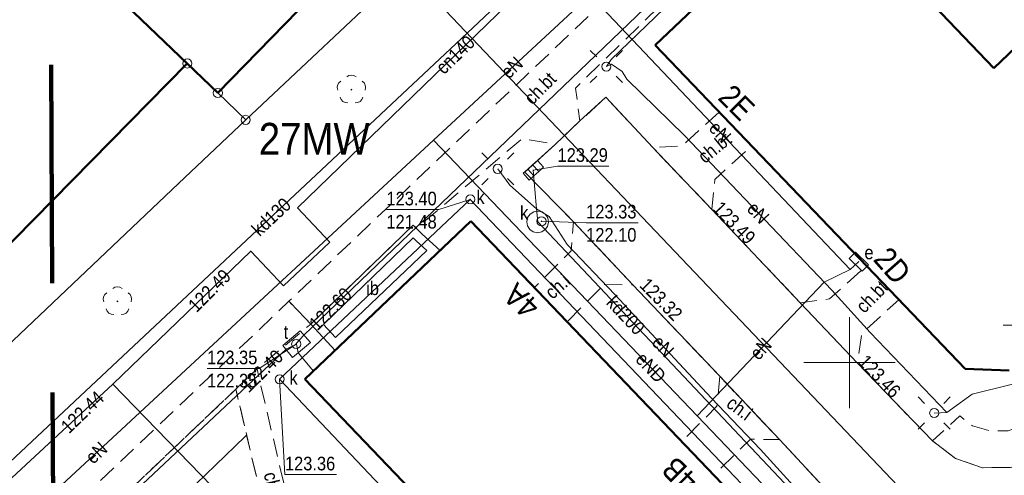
# Model space of a CAD drawing. Extents: x 6439600 to 6443631, y 5654340 to 5654937.
# Tile 4 of 54: x 6440804 to 6440858, y 5654464 to 5654489. Entities that reach past the tile are written whole.
import ezdxf
from ezdxf.enums import TextEntityAlignment as Align

# ---------------------------------------------------------------- set-up
doc = ezdxf.new("R2010")
doc.units = 0
doc.header["$MEASUREMENT"] = 0
for name, pattern in [('1.0_0.5', [1.5, 1, -0.5]), ('1.5_0.5', [2, 1.5, -0.5]), ('2', [0.9, 0.6, -0.3]), ('219-500', [0]), ('PRZER3-1', [4, 3, -1])]:
    doc.linetypes.add(name, pattern=pattern)
doc.layers.get('0').update_dxf_attribs({"color": 2, "linetype": 'CONTINUOUS', "lineweight": 5})
for name, color, linetype in [('202-punkt graniczny', 7, 'CONTINUOUS'), ('203-punkt graniczny', 7, 'CONTINUOUS'), ('219-działka ewidencyjna', 7, 'CONTINUOUS'), ('238-Punkt adresowy budynku', 7, 'CONTINUOUS'), ('312-budynek ewidencyjny', 7, 'CONTINUOUS'), ('chodnik', 7, 'CONTINUOUS'), ('chodnik-Atr17', 7, 'CONTINUOUS'), ('drzewo liściaste', 7, 'CONTINUOUS'), ('inna budowla', 7, 'CONTINUOUS'), ('inna budowla-Atr17', 7, 'CONTINUOUS'), ('jezdnia', 7, 'CONTINUOUS'), ('komora podziemna', 7, 'CONTINUOUS'), ('kratka ściekowa', 7, 'CONTINUOUS'), ('krawężnik', 7, 'CONTINUOUS'), ('latarnia', 7, 'CONTINUOUS'), ('pikieta sztuczna', 7, 'CONTINUOUS'), ('pikieta sztuczna-Atr2', 7, 'CONTINUOUS'), ('plac gier i zabaw', 7, 'CONTINUOUS'), ('przewód ciepłowniczy', 7, 'CONTINUOUS'), ('przewód ciepłowniczy-Atr1', 7, 'CONTINUOUS'), ('przewód elektroenergetyczny podziemny', 7, 'CONTINUOUS'), ('przewód elektroenergetyczny podziemny-Atr1', 7, 'CONTINUOUS'), ('przewód kanalizacyjny', 7, 'CONTINUOUS'), ('przewód kanalizacyjny-Atr1', 7, 'CONTINUOUS'), ('przewód telekomunikacyjny podziemny', 7, 'CONTINUOUS'), ('rzedna', 7, 'CONTINUOUS'), ('rzedna-Atr2', 7, 'CONTINUOUS'), ('rzedna-Atr3', 7, 'CONTINUOUS'), ('studnia kanalizacyjna', 7, 'CONTINUOUS'), ('studnia kanalizacyjna-Atr17', 7, 'CONTINUOUS'), ('szafa elektroenergetyczna lub kontener', 7, 'CONTINUOUS'), ('szafa elektroenergetyczna lub kontener-Atr17', 7, 'CONTINUOUS'), ('taras', 7, 'CONTINUOUS'), ('trawnik', 7, 'CONTINUOUS'), ('właz do komory lub kanału - okrągły', 7, 'CONTINUOUS'), ('właz do komory lub kanału - okrągły-Atr17', 7, 'CONTINUOUS'), ('Zakres', 7, 'CONTINUOUS')]:
    doc.layers.add(name, color=color, linetype=linetype)
doc.layers.add('z - MPZT', color=121, linetype='PRZER3-1', lineweight=18)
doc.styles.add('MapaZas', font='geodezja.shx', dxfattribs={"width": 0.9})
doc.linetypes.add('OLZ', pattern='A,3,-1,[36,msgB.shx,S=0.008,R=0,X=-0.5,Y=0],3', length=7)

# ---------------------------------------------------------------- blocks, each defined once
blk = doc.blocks.new('202')
at = {"color": 0, "linetype": 'Continuous', "lineweight": 0}
blk.add_circle((0, 0), 0.25, dxfattribs=at)
blk = doc.blocks.new('203')
at = {"linetype": 'Continuous', "lineweight": 0}
h = blk.add_hatch(color=0, dxfattribs=at)
edge = h.paths.add_edge_path()
edge.add_arc((0, 0), 0.045, 0, 360)
blk = doc.blocks.new('PW01')
at = {"linetype": 'Continuous', "lineweight": 13}
h = blk.add_hatch(color=0, dxfattribs=at)
edge = h.paths.add_edge_path()
edge.add_arc((0, 0), 0.045, 0, 360)
blk = doc.blocks.new('SM01')
at = {"color": 0, "linetype": 'Continuous', "lineweight": 13}
for p, q in [((-0.53, 0.531), (-0.883, 0.884)), ((0.531, 0.531), (0.884, 0.884)), ((-0.53, -0.53), (-0.883, -0.883)), ((0.531, -0.53), (0.884, -0.883))]:
    blk.add_line(p, q, dxfattribs=at)
blk.add_circle((0, 0), 0.25, dxfattribs=at)
blk = doc.blocks.new('US18')
at = {"color": 0, "linetype": 'Continuous', "lineweight": 13}
for p, q in [((-0.5, -0.25), (-0.5, 0.25)), ((-0.5, 0.25), (0.5, 0.25)), ((0.5, -0.25), (0.5, 0.25)), ((-0.5, -0.25), (0.5, -0.25))]:
    blk.add_line(p, q, dxfattribs=at)
blk = doc.blocks.new('OP021')
at = {"linetype": 'Continuous', "lineweight": 13}
h = blk.add_hatch(color=0, dxfattribs=at)
edge = h.paths.add_edge_path()
edge.add_arc((0, 0), 0.05, 0, 360)
at = {"color": 0, "linetype": 'Continuous', "lineweight": 13}
for centre, start, end in [((0, 0.4), 49.272, 130.728), ((-0.38, 0.124), 121.308, 202.548), ((0.38, 0.124), 337.452, 58.692), ((-0.235, -0.324), 193.221, 274.871), ((0.235, -0.324), 265.129, 346.779)]:
    blk.add_arc(centre, 0.4, start, end, dxfattribs=at)
blk = doc.blocks.new('US15')
at = {"color": 0, "linetype": 'Continuous', "lineweight": 13}
blk.add_circle((0, 0), 0.25, dxfattribs=at)
blk = doc.blocks.new('US22')
at = {"color": 0, "linetype": 'Continuous', "lineweight": 13}
blk.add_circle((0, 0), 0.25, dxfattribs=at)
blk = doc.blocks.new('US05')
at = {"color": 0, "linetype": 'Continuous', "lineweight": 13}
for p, q in [((-0.525, -0.25), (-0.525, 0.25)), ((-0.525, 0.25), (-0.175, 0.25)), ((-0.175, -0.25), (-0.175, 0.25)), ((-0.175, 0.25), (0.175, 0.25)), ((0.175, -0.25), (0.175, 0.25)), ((0.175, 0.25), (0.525, 0.25)), ((0.525, -0.25), (0.525, 0.25)), ((-0.525, -0.25), (-0.175, -0.25)), ((-0.175, -0.25), (0.175, -0.25)), ((0.175, -0.25), (0.525, -0.25))]:
    blk.add_line(p, q, dxfattribs=at)

msp = doc.modelspace()

# ---------------------------------------------------------------- linework, layer by layer
at = {"color": 0, "lineweight": 13}
for p, q in [((6440850, 5654467.516), (6440850, 5654472.516)), ((6440850, 5654467.516), (6440850, 5654472.516)), ((6440847.5, 5654470.016), (6440852.5, 5654470.016)), ((6440847.5, 5654470.016), (6440852.5, 5654470.016))]:
    msp.add_line(p, q, dxfattribs=at)
at = {"layer": '219-działka ewidencyjna', "color": 0, "linetype": '219-500', "lineweight": 13, "flags": 128}
for points in [[(6440807.36, 5654492.506), (6440813.66, 5654486.456)], [(6440825.68, 5654491.656), (6440816.87, 5654483.356)], [(6440855.91, 5654459.826), (6440825.68, 5654491.656)], [(6440813.66, 5654486.456), (6440815.34, 5654484.836)], [(6440816.87, 5654483.356), (6440815.34, 5654484.836)], [(6440813.18, 5654479.856), (6440816.87, 5654483.356)], [(6440783.06, 5654451.236), (6440813.18, 5654479.856)]]:
    msp.add_lwpolyline(points, dxfattribs=at)
at = {"layer": '312-budynek ewidencyjny', "color": 0, "linetype": 'Continuous', "lineweight": 50, "flags": 128}
for points in [[(6440837.38, 5654507.476), (6440815.34, 5654484.836)], [(6440857.93, 5654486.196), (6440874.83, 5654502.366)], [(6440839.34, 5654487.456), (6440848.44, 5654496.126)], [(6440848.44, 5654496.126), (6440857.93, 5654486.196)], [(6440813.66, 5654486.456), (6440807.36, 5654492.506)], [(6440807.36, 5654492.506), (6440813.66, 5654486.456)], [(6440856.34, 5654469.676), (6440839.34, 5654487.456)], [(6440813.66, 5654486.456), (6440791.55, 5654463.946)], [(6440815.34, 5654484.836), (6440813.66, 5654486.456)], [(6440820.12, 5654469.106), (6440829.23, 5654477.786)], [(6440829.23, 5654477.786), (6440846.27, 5654459.946)], [(6440858.76, 5654469.586), (6440856.34, 5654469.676)], [(6440829.59, 5654459.206), (6440820.12, 5654469.106)]]:
    msp.add_lwpolyline(points, dxfattribs=at)
at = {"layer": 'chodnik', "color": 0, "linetype": '1.0_0.5', "lineweight": 13, "flags": 128}
for points in [[(6440889.01, 5654498.506), (6440890.36, 5654497.036), (6440890.4, 5654495.776), (6440876.1, 5654482.146), (6440875.19, 5654482.456), (6440874.79, 5654482.816), (6440874.27, 5654482.576), (6440873.35, 5654483.556), (6440871.49, 5654481.786), (6440872.88, 5654480.326), (6440872.86, 5654479.066), (6440860.56, 5654467.316), (6440859.65, 5654466.626), (6440858.71, 5654466.276), (6440857.73, 5654466.256), (6440856.75, 5654466.546), (6440856.05, 5654467.086), (6440854.56, 5654465.716), (6440855.82, 5654464.746), (6440857.3, 5654464.246), (6440858.86, 5654464.256), (6440860.36, 5654464.696), (6440861.68, 5654465.546), (6440896.46, 5654498.806), (6440896.69, 5654500.056), (6440893.7, 5654503.156), (6440901.85, 5654510.786), (6440903.84, 5654508.686), (6440905.26, 5654508.126), (6440905.94, 5654508.306), (6440906.79, 5654508.546), (6440908.09, 5654509.836), (6440908.19, 5654509.986), (6440905.1, 5654513.286), (6440900.59, 5654514.046), (6440882.25, 5654533.186), (6440878.06, 5654529.166), (6440875.67, 5654526.886), (6440873.3, 5654524.966), (6440844.22, 5654497.196), (6440845.37, 5654495.966), (6440845.69, 5654495.656), (6440849.44, 5654499.186), (6440849.8, 5654500.526), (6440874.4, 5654523.976), (6440876.68, 5654525.796), (6440880.95, 5654521.306), (6440881.01, 5654520.346), (6440877.95, 5654517.366), (6440879.74, 5654515.486), (6440882.8, 5654518.476), (6440883.75, 5654518.386), (6440893.21, 5654508.486), (6440889.65, 5654505.066), (6440887.38, 5654502.896), (6440888.64, 5654501.536), (6440887.36, 5654500.286)], [(6440845.37, 5654495.966), (6440844.22, 5654497.196), (6440819.24, 5654473.386), (6440820.44, 5654472.136), (6440823.41, 5654475.006), (6440826.05, 5654477.566), (6440826.23, 5654477.396), (6440832.06, 5654482.336), (6440833.85, 5654482.006), (6440835.21, 5654483.296), (6440834.96, 5654485.106), (6440840.07, 5654490.086), (6440839.68, 5654490.516)], [(6440842.84, 5654483.786), (6440840.84, 5654481.936), (6440839.2, 5654481.836), (6440842.45, 5654478.436), (6440842.62, 5654480.086), (6440844.62, 5654481.936)], [(6440836.53, 5654474.316), (6440838.12, 5654474.286), (6440834.85, 5654477.756), (6440834.73, 5654476.156), (6440832.71, 5654474.146), (6440834.5, 5654472.256)], [(6440852.7, 5654473.476), (6440850.93, 5654475.346), (6440848.9, 5654473.516), (6440847.29, 5654473.306), (6440850.43, 5654470.006), (6440850.68, 5654471.626)], [(6440820.44, 5654472.136), (6440819.24, 5654473.386), (6440792.31, 5654447.746), (6440790.6, 5654447.746), (6440786.79, 5654452.046), (6440785.65, 5654450.996), (6440789.62, 5654446.506), (6440789.62, 5654445.056), (6440788.69, 5654444.226), (6440791.28, 5654441.466), (6440791.02, 5654444.446), (6440816.33, 5654468.566), (6440817.49, 5654469.676)], [(6440820.65, 5654456.086), (6440817.49, 5654469.676), (6440816.33, 5654468.566), (6440819.14, 5654456.516), (6440814.75, 5654452.346), (6440818.38, 5654448.506), (6440819.37, 5654449.446), (6440816.68, 5654452.286)], [(6440842.88, 5654469.266), (6440842.73, 5654467.626), (6440840.79, 5654465.676), (6440842.55, 5654463.826), (6440844.56, 5654465.816), (6440846.16, 5654465.786)]]:
    msp.add_lwpolyline(points, close=True, dxfattribs=at)
at = {"layer": 'inna budowla', "color": 0, "linetype": 'Continuous', "lineweight": 13, "flags": 128}
msp.add_lwpolyline([(6440826.05, 5654477.566), (6440820.44, 5654472.136), (6440821.78, 5654470.686), (6440827.54, 5654476.176), (6440826.56, 5654477.076)], close=True, dxfattribs=at)
at = {"layer": 'jezdnia', "color": 0, "linetype": '1.5_0.5', "lineweight": 13}
msp.add_lwpolyline([(6440858.86, 5654464.256), (6440857.3, 5654464.246), (6440855.82, 5654464.746), (6440854.56, 5654465.716), (6440850.43, 5654470.006), (6440847.29, 5654473.306), (6440842.45, 5654478.436), (6440839.2, 5654481.836), (6440836.63, 5654484.596), (6440835.21, 5654483.296), (6440833.85, 5654482.006), (6440832.18, 5654480.486), (6440834.85, 5654477.756), (6440838.12, 5654474.286), (6440842.88, 5654469.266), (6440846.16, 5654465.786), (6440850.04, 5654461.616)], dxfattribs=at)
at = {"layer": 'komora podziemna', "color": 0, "linetype": 'Continuous', "lineweight": 13, "flags": 128}
for points in [[(6440833.49, 5654477.736), (6440833.43, 5654477.506), (6440833.3, 5654477.326), (6440833.11, 5654477.196), (6440832.88, 5654477.146), (6440832.65, 5654477.206), (6440832.46, 5654477.336), (6440832.33, 5654477.526), (6440832.29, 5654477.756), (6440832.34, 5654477.986), (6440832.47, 5654478.176), (6440832.67, 5654478.306), (6440832.9, 5654478.346), (6440833.13, 5654478.296), (6440833.31, 5654478.166), (6440833.44, 5654477.966)], [(6440818.9, 5654470.956), (6440819.86, 5654471.766), (6440820.42, 5654471.126), (6440819.44, 5654470.306)]]:
    msp.add_lwpolyline(points, close=True, dxfattribs=at)
at = {"layer": 'krawężnik', "color": 0, "linetype": 'Continuous', "lineweight": 13, "flags": 128}
for points in [[(6440896.69, 5654500.056), (6440896.46, 5654498.806), (6440861.68, 5654465.546), (6440860.36, 5654464.696), (6440858.86, 5654464.256), (6440857.3, 5654464.246), (6440855.82, 5654464.746), (6440854.56, 5654465.716), (6440850.43, 5654470.006)], [(6440839.2, 5654481.836), (6440836.63, 5654484.596), (6440835.21, 5654483.296), (6440833.85, 5654482.006)], [(6440833.85, 5654482.006), (6440832.18, 5654480.486), (6440834.85, 5654477.756), (6440838.12, 5654474.286)], [(6440842.45, 5654478.436), (6440839.2, 5654481.836)], [(6440847.29, 5654473.306), (6440842.45, 5654478.436)], [(6440838.12, 5654474.286), (6440842.88, 5654469.266), (6440846.16, 5654465.786)], [(6440850.43, 5654470.006), (6440847.29, 5654473.306)], [(6440846.16, 5654465.786), (6440850.04, 5654461.616)]]:
    msp.add_lwpolyline(points, dxfattribs=at)
at = {"layer": 'plac gier i zabaw', "color": 0, "linetype": '1.0_0.5', "lineweight": 13, "flags": 128}
msp.add_lwpolyline([(6440819.14, 5654456.516), (6440816.92, 5654466.026), (6440807.21, 5654456.706), (6440810.93, 5654452.816), (6440814.75, 5654452.346)], close=True, dxfattribs=at)
at = {"layer": 'przewód ciepłowniczy', "color": 0, "linetype": 'Continuous', "lineweight": 13, "flags": 128}
for points in [[(6440809.58, 5654468.826), (6440817.15, 5654476.136), (6440818.94, 5654474.236), (6440821.48, 5654476.646), (6440819.71, 5654478.526), (6440837.03, 5654495.336)], [(6440809.58, 5654468.826), (6440824.04, 5654453.916)]]:
    msp.add_lwpolyline(points, dxfattribs=at)
at = {"layer": 'przewód ciepłowniczy', "color": 0, "linetype": 'Continuous', "lineweight": 13}
msp.add_lwpolyline([(6440774.191, 5654435.659), (6440779.88, 5654441.276), (6440809.58, 5654468.826)], dxfattribs=at)
at = {"layer": 'przewód elektroenergetyczny podziemny', "color": 0, "linetype": 'Continuous', "lineweight": 13, "flags": 128}
for points in [[(6440855.36, 5654504.466), (6440836.93, 5654486.666), (6440836.66, 5654486.286)], [(6440827.17, 5654482.236), (6440835.77, 5654490.226)], [(6440835.77, 5654490.226), (6440850.03, 5654475.136)], [(6440836.66, 5654486.286), (6440836.94, 5654486.426), (6440837.53, 5654486.006), (6440837.79, 5654485.596), (6440840.94, 5654482.506), (6440849.03, 5654473.996), (6440851.14, 5654471.676), (6440855.35, 5654467.286)], [(6440855.35, 5654467.286), (6440856.73, 5654468.276), (6440860.94, 5654469.326), (6440862.74, 5654470.076), (6440864.62, 5654471.826), (6440867.16, 5654475.006), (6440869.33, 5654478.556), (6440871.82, 5654481.236), (6440873.94, 5654483.256), (6440874.25, 5654483.706)], [(6440805.23, 5654432.376), (6440803.94, 5654431.876), (6440792.8, 5654443.936), (6440791.17, 5654445.686), (6440790.53, 5654446.286), (6440790.16, 5654447.886), (6440827.17, 5654482.236)], [(6440841.64, 5654467.096), (6440827.17, 5654482.236)], [(6440830.7, 5654480.666), (6440831.36, 5654479.776), (6440832.82, 5654478.466), (6440833.52, 5654478.056), (6440834.5, 5654476.506), (6440837.12, 5654473.756), (6440842.42, 5654468.066), (6440845.09, 5654465.256), (6440848.2, 5654461.846), (6440848.67, 5654461.466)], [(6440850.03, 5654475.136), (6440848.61, 5654474.446), (6440841.64, 5654467.096)], [(6440850.03, 5654475.136), (6440850.51, 5654475.566)], [(6440841.64, 5654467.096), (6440848.76, 5654459.646), (6440848.57, 5654458.356), (6440843.31, 5654452.636)], [(6440855.35, 5654467.286), (6440854.65, 5654467.246)]]:
    msp.add_lwpolyline(points, dxfattribs=at)
at = {"layer": 'przewód kanalizacyjny', "color": 0, "linetype": 'Continuous', "lineweight": 13, "flags": 128}
for points in [[(6440782.31, 5654444.206), (6440803.34, 5654464.016), (6440828.39, 5654487.526), (6440846.49, 5654504.606), (6440862.14, 5654519.766), (6440873.96, 5654530.706)], [(6440832.65, 5654480.586), (6440832.82, 5654478.466), (6440832.89, 5654477.746)], [(6440832.89, 5654477.746), (6440854.44, 5654454.896)]]:
    msp.add_lwpolyline(points, dxfattribs=at)
msp.add_lwpolyline([(6440848.29, 5654458.946), (6440813.2, 5654423.676), (6440792.45, 5654444.596), (6440803.43, 5654454.206), (6440812.99, 5654444.606), (6440828.19, 5654459.086), (6440818.73, 5654469.106), (6440829.19, 5654478.986)], close=True, dxfattribs=at)
at = {"layer": 'przewód telekomunikacyjny podziemny', "color": 0, "linetype": 'Continuous', "lineweight": 13, "flags": 128}
for points in [[(6440819.63, 5654471.066), (6440820.06, 5654471.536), (6440868.15, 5654517.716), (6440868.68, 5654518.066)], [(6440819.66, 5654471.036), (6440819.08, 5654470.766), (6440792.96, 5654446.196), (6440792.83, 5654445.546)], [(6440819.66, 5654471.036), (6440819.74, 5654470.556), (6440820.59, 5654469.556)]]:
    msp.add_lwpolyline(points, dxfattribs=at)
at = {"layer": 'rzedna-Atr2', "color": 0, "lineweight": 13, "flags": 128}
for points in [[(6440832.65, 5654480.586), (6440833.98, 5654480.816), (6440836.802, 5654480.816)], [(6440829.19, 5654478.986), (6440827.47, 5654478.426), (6440824.59, 5654478.426)], [(6440833.1, 5654477.786), (6440835.55, 5654477.706), (6440838.404, 5654477.706)], [(6440864.16, 5654472.236), (6440861.26, 5654472.076), (6440858.438, 5654472.076)], [(6440819.64, 5654471.036), (6440817.6, 5654469.696), (6440814.746, 5654469.696)], [(6440818.73, 5654469.106), (6440819.02, 5654463.866), (6440821.842, 5654463.866)]]:
    msp.add_lwpolyline(points, dxfattribs=at)
at = {"layer": 'taras', "color": 0, "lineweight": 13}
for p, q in [((6440820.44, 5654472.136), (6440826.05, 5654477.566)), ((6440826.05, 5654477.566), (6440826.56, 5654477.076)), ((6440821.139, 5654472.117), (6440826.051, 5654476.872)), ((6440826.051, 5654476.872), (6440826.218, 5654476.712)), ((6440826.218, 5654476.712), (6440826.808, 5654476.17)), ((6440826.56, 5654477.076), (6440827.54, 5654476.176)), ((6440827.54, 5654476.176), (6440821.78, 5654470.686)), ((6440826.808, 5654476.17), (6440821.803, 5654471.399)), ((6440821.78, 5654470.686), (6440820.44, 5654472.136)), ((6440821.803, 5654471.399), (6440821.139, 5654472.117))]:
    msp.add_line(p, q, dxfattribs=at)
at = {"layer": 'trawnik', "color": 0, "linetype": '1.0_0.5', "lineweight": 13, "flags": 128}
msp.add_lwpolyline([(6440818.38, 5654448.506), (6440814.75, 5654452.346), (6440810.93, 5654452.816), (6440807.21, 5654456.706), (6440816.92, 5654466.026), (6440816.33, 5654468.566), (6440791.02, 5654444.446), (6440791.28, 5654441.466), (6440793.99, 5654438.606), (6440795.55, 5654438.686), (6440797.76, 5654440.416), (6440794.15, 5654444.216), (6440803.25, 5654452.916), (6440812.68, 5654443.056)], close=True, dxfattribs=at)
at = {"layer": 'Zakres', "color": 221, "linetype": '2', "lineweight": 140, "ltscale": 20, "flags": 128}
msp.add_lwpolyline([(6441020.39, 5654562.126), (6440805.9, 5654559.876), (6440806.46, 5654422.716), (6441021.62, 5654424.036)], close=True, dxfattribs=at)

# ---------------------------------------------------------------- block references
at = {"layer": '202-punkt graniczny', "color": 0, "linetype": 'Continuous', "lineweight": 13}
for p in [(6440813.66, 5654486.456), (6440815.34, 5654484.836), (6440816.87, 5654483.356)]:
    msp.add_blockref('202', p, dxfattribs=at)
at = {"layer": '203-punkt graniczny', "color": 0, "linetype": 'Continuous', "lineweight": 13}
msp.add_blockref('203', (6440813.18, 5654479.856), dxfattribs=at)
at = {"layer": 'drzewo liściaste', "color": 0, "linetype": 'Continuous', "lineweight": 13}
for p in [(6440822.67, 5654485.016), (6440809.83, 5654473.386)]:
    msp.add_blockref('OP021', p, dxfattribs=at)
at = {"layer": 'kratka ściekowa', "color": 0, "linetype": 'Continuous', "lineweight": 13, "rotation": 42.069}
msp.add_blockref('US05', (6440832.65, 5654480.586), dxfattribs=at)
at = {"layer": 'latarnia', "color": 0, "linetype": 'Continuous', "lineweight": 13}
for p in [(6440836.66, 5654486.286), (6440830.7, 5654480.666), (6440854.65, 5654467.246)]:
    msp.add_blockref('SM01', p, dxfattribs=at)
at = {"layer": 'pikieta sztuczna', "color": 0, "linetype": 'Continuous', "lineweight": 13}
for p in [(6440842.45, 5654478.436), (6440838.12, 5654474.286), (6440850.43, 5654470.006)]:
    msp.add_blockref('PW01', p, dxfattribs=at)
at = {"layer": 'rzedna', "color": 0, "linetype": 'Continuous', "lineweight": 13}
for p in [(6440832.65, 5654480.586), (6440829.19, 5654478.986), (6440833.1, 5654477.786), (6440817.15, 5654476.136), (6440820.06, 5654471.536), (6440819.08, 5654470.766), (6440819.64, 5654471.036), (6440818.73, 5654469.106), (6440809.58, 5654468.826)]:
    msp.add_blockref('PW01', p, dxfattribs=at)
at = {"layer": 'studnia kanalizacyjna', "color": 0, "linetype": 'Continuous', "lineweight": 13}
for p in [(6440829.19, 5654478.986), (6440818.73, 5654469.106)]:
    msp.add_blockref('US15', p, dxfattribs=at)
at = {"layer": 'szafa elektroenergetyczna lub kontener', "color": 0, "linetype": 'Continuous', "lineweight": 13, "rotation": 135.39}
msp.add_blockref('US18', (6440850.51, 5654475.566), dxfattribs=at)
at = {"layer": 'właz do komory lub kanału - okrągły', "color": 0, "linetype": 'Continuous', "lineweight": 13}
for p in [(6440833.1, 5654477.786), (6440819.64, 5654471.036)]:
    msp.add_blockref('US22', p, dxfattribs=at)

# ---------------------------------------------------------------- texts
at = {"layer": '238-Punkt adresowy budynku', "color": 0, "linetype": 'Continuous', "lineweight": 13, "style": 'MapaZas', "width": 0.9}
for s, rotation, p in [('2E', 315.018, (6440843.37, 5654483.866)), ('2D', 311.454, (6440851.89, 5654474.936)), ('4A', 136.497, (6440832.43, 5654473.846)), ('4B', 134.995, (6440841.12, 5654464.286))]:
    msp.add_text(s, height=1.25, rotation=rotation, dxfattribs=at).set_placement(p, align=Align.CENTER)
at = {"layer": 'chodnik-Atr17', "color": 0, "lineweight": 13, "style": 'MapaZas', "width": 0.9}
for s, rotation, p in [('ch.bt', 45.535, (6440833.02, 5654485.096)), ('ch.bt', 39.012, (6440842.59, 5654481.826)), ('ch.i', 41.751, (6440833.98, 5654474.206)), ('ch.bt', 45.566, (6440851.23, 5654473.646)), ('ch.i', 323.574, (6440843.97, 5654467.516)), ('ch.gr', 283.118, (6440818.44, 5654463.016))]:
    msp.add_text(s, height=0.75, rotation=rotation, dxfattribs=at).set_placement(p, align=Align.MIDDLE_CENTER)
at = {"layer": 'inna budowla-Atr17', "color": 0, "lineweight": 13, "style": 'MapaZas', "width": 0.9}
msp.add_text('ib', height=0.75, dxfattribs=at).set_placement((6440823.83, 5654474.106), align=Align.MIDDLE_CENTER)
at = {"layer": 'pikieta sztuczna-Atr2', "color": 0, "lineweight": 13, "style": 'MapaZas', "width": 0.9}
for s, rotation, p in [('123.49', 314.119, (6440842.45, 5654478.436)), ('123.32', 314.531, (6440838.43, 5654474.216)), ('123.46', 313.844, (6440850.43, 5654470.006))]:
    msp.add_text(s, height=0.75, rotation=rotation, dxfattribs=at).set_placement(p)
at = {"layer": 'przewód ciepłowniczy-Atr1', "color": 0, "lineweight": 13, "style": 'MapaZas', "width": 0.9}
msp.add_text('cn140', height=0.75, rotation=44.144, dxfattribs=at).set_placement((6440828.37, 5654486.936), align=Align.MIDDLE_CENTER)
at = {"layer": 'przewód elektroenergetyczny podziemny-Atr1', "color": 0, "lineweight": 13, "style": 'MapaZas', "width": 0.9}
for s, rotation, p in [('eN', 42.894, (6440831.47, 5654486.236)), ('eN', 313.38, (6440842.9, 5654482.686)), ('eN', 313.55, (6440844.99, 5654478.256)), ('eN', 312.967, (6440839.77, 5654470.916)), ('eN', 46.52, (6440845.13, 5654470.776)), ('eND', 313.7, (6440839.1, 5654469.756)), ('eN', 42.865, (6440808.67, 5654465.066))]:
    msp.add_text(s, height=0.75, rotation=rotation, dxfattribs=at).set_placement(p, align=Align.MIDDLE_CENTER)
at = {"layer": 'przewód kanalizacyjny-Atr1', "color": 0, "lineweight": 13, "style": 'MapaZas', "width": 0.9}
for s, rotation, p in [('kd130', 43.179, (6440818.27, 5654478.026)), ('kd200', 313.32, (6440837.72, 5654472.626))]:
    msp.add_text(s, height=0.75, rotation=rotation, dxfattribs=at).set_placement(p, align=Align.MIDDLE_CENTER)
at = {"layer": 'rzedna-Atr2', "color": 0, "lineweight": 13, "style": 'MapaZas', "width": 0.9}
for s, p in [('123.29', (6440833.98, 5654480.824)), ('123.40', (6440824.59, 5654478.434)), ('123.33', (6440835.55, 5654477.714)), ('123.35', (6440814.746, 5654469.704)), ('123.36', (6440819.02, 5654463.873))]:
    msp.add_text(s, height=0.75, dxfattribs=at).set_placement(p, align=Align.BOTTOM_LEFT)
for s, rotation, p in [('122.49', 45, (6440814.17, 5654472.736)), ('122.60', 44.871, (6440820.8, 5654471.736)), ('122.44', 43.889, (6440807.17, 5654466.076))]:
    msp.add_text(s, height=0.75, rotation=rotation, dxfattribs=at).set_placement(p)
msp.add_text('122.40', height=0.75, rotation=44.869, dxfattribs=at).set_placement((6440816.77, 5654468.586), align=Align.MIDDLE_LEFT)
at = {"layer": 'rzedna-Atr3', "color": 0, "lineweight": 13, "style": 'MapaZas', "width": 0.9}
for s, p in [('121.48', (6440824.59, 5654477.159)), ('122.10', (6440835.55, 5654476.439)), ('122.35', (6440814.746, 5654468.428))]:
    msp.add_text(s, height=0.75, dxfattribs=at).set_placement(p, align=Align.BOTTOM_LEFT)
at = {"layer": 'studnia kanalizacyjna-Atr17', "color": 0, "lineweight": 13, "style": 'MapaZas', "width": 0.9}
for p in [(6440829.53, 5654478.726), (6440819.27, 5654468.806)]:
    msp.add_text('k', height=0.75, dxfattribs=at).set_placement(p)
at = {"layer": 'szafa elektroenergetyczna lub kontener-Atr17', "color": 0, "lineweight": 13, "style": 'MapaZas', "width": 0.9}
msp.add_text('e', height=0.75, dxfattribs=at).set_placement((6440850.82, 5654475.696))
at = {"layer": 'właz do komory lub kanału - okrągły-Atr17', "color": 0, "lineweight": 13, "style": 'MapaZas', "width": 0.9}
for s, p in [('k', (6440831.92, 5654477.876)), ('t', (6440818.95, 5654471.326))]:
    msp.add_text(s, height=0.75, dxfattribs=at).set_placement(p)
at = {"layer": 'z - MPZT', "color": 0, "linetype": 'OLZ', "lineweight": 35, "style": 'MapaZas', "width": 0.9}
msp.add_text('27MW', height=1.75, rotation=359.9598, dxfattribs=at).set_placement((6440820.628, 5654482.327), align=Align.MIDDLE)

doc.saveas('drawing.dxf')
